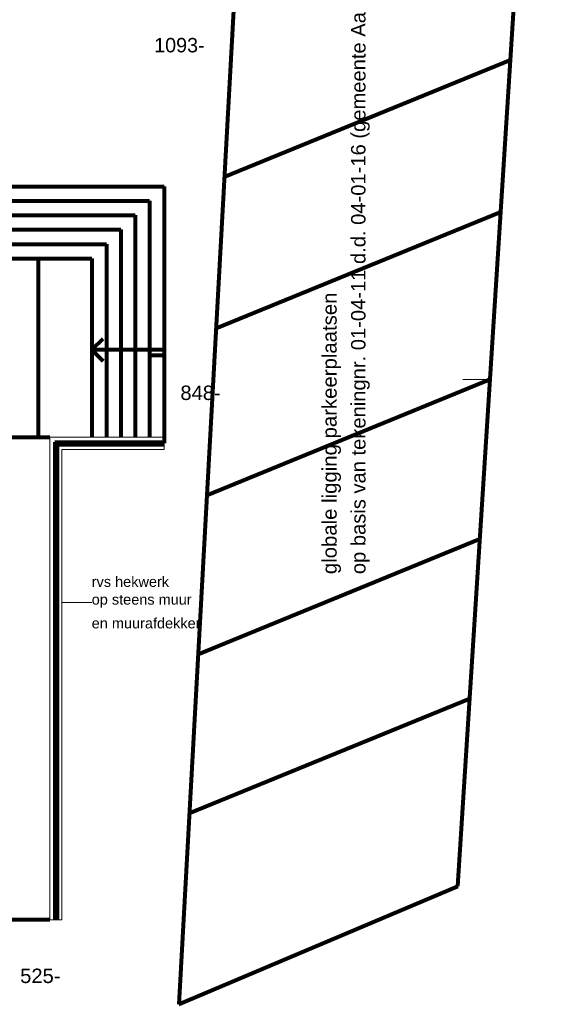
# Model space of a CAD drawing. Header units: millimetres. Extents: x -90830 to 24172, y -102460 to 73669.
# Tile 181 of 198: x 15123 to 24172, y 39773 to 56845. Entities that reach past the tile are written whole.
import ezdxf

# ---------------------------------------------------------------- set-up
doc = ezdxf.new("R2010")
doc.units = ezdxf.units.MM
for name, color, linetype, lineweight in [('Algemeen', 253, 'Continuous', 9), ('Algemeen01', 253, 'Continuous', 80), ('Standard', 253, 'Continuous', 9)]:
    doc.layers.add(name, color=color, linetype=linetype, lineweight=lineweight)
doc.styles.add('ARIAL', font='arial.ttf')

msp = doc.modelspace()

# ---------------------------------------------------------------- linework, layer by layer
at = {"layer": 'Algemeen'}
msp.add_line((16373, 46738), (15857, 46738), dxfattribs=at)
at = {"layer": 'Algemeen01'}
for p, q in [((22723, 41821), (24172, 64506)), ((19132, 62445), (17884, 39773)), ((23637, 56142), (18673, 54112)), ((14047, 53955), (17627, 53955)), ((17627, 53955), (17627, 51027)), ((14047, 53705), (17377, 53705)), ((17377, 53705), (17377, 49605)), ((14047, 53455), (17127, 53455)), ((17127, 53455), (17127, 49605)), ((23469, 53508), (18529, 51488)), ((14067, 53205), (16877, 53205)), ((16877, 53205), (16877, 49605)), ((14067, 52955), (16627, 52955)), ((16627, 52955), (16627, 49605)), ((14067, 52705), (16377, 52705)), ((15443, 52705), (15443, 49605)), ((16377, 52705), (16377, 49605)), ((16377, 51118), (16570, 51312)), ((16377, 51118), (16570, 50925)), ((17627, 51118), (16377, 51118)), ((17377, 51027), (17627, 51027)), ((17627, 51027), (17627, 49605)), ((23284, 50606), (18370, 48597)), ((14147, 49605), (15647, 49605)), ((15732, 49520), (17627, 49520)), ((15732, 49520), (15732, 41238)), ((17627, 49605), (17627, 49505)), ((15772, 49480), (17627, 49480)), ((15772, 49480), (15772, 41238)), ((23107, 47838), (18218, 45839)), ((22930, 45070), (18066, 43081)), ((17884, 39773), (22723, 41821)), ((15647, 41238), (14421, 41238))]:
    msp.add_line(p, q, dxfattribs=at)
at = {"layer": 'Standard'}
for p, q in [((16377, 52335), (16377, 52485)), ((16377, 52335), (16377, 52185)), ((22809, 50606), (23309, 50606)), ((15647, 49605), (15647, 41238)), ((15857, 49605), (15647, 49605)), ((17627, 49605), (15857, 49605)), ((17627, 49395), (17627, 49605)), ((15857, 41238), (15857, 49395)), ((15857, 49395), (17627, 49395)), ((15647, 41238), (15857, 41238))]:
    msp.add_line(p, q, dxfattribs=at)

# ---------------------------------------------------------------- texts
at = {"layer": 'Algemeen', "char_height": 250, "attachment_point": 7, "rotation": 90, "style": 'ARIAL'}
for s, insert, width in [('\\W1.00;op\\~basis\\~van\\~tekeningnr.\\~01-04-11\\~d.d.\\~04-01-16\\~(gemeente\\~Aalten)', (21197, 47231), 10599.52), ('\\W1.01;globale\\~ligging\\~parkeerplaatsen', (20697, 47231), 4996.81)]:
    msp.add_mtext(s, dxfattribs=dict(at, insert=insert, width=width))
at = {"layer": 'Algemeen', "attachment_point": 7, "style": 'ARIAL'}
for s, insert, char_height, width in [('\\W0.98;1093-', (17456, 56275), 250, 1022.92), ('\\W1.00;848-', (17911, 50247), 250, 829.55), ('\\W1.00;rvs\\~hekwerk', (16373, 47008), 180, 1437.27), ('\\W1.00;op\\~steens\\~muur', (16373, 46648), 180, 1830.3), ('\\W1.00;en\\~muurafdekker', (16373, 46288), 180, 1986.39), ('\\W1.00;525-', (15132, 40138), 250, 829.55)]:
    msp.add_mtext(s, dxfattribs=dict(at, insert=insert, char_height=char_height, width=width))

doc.saveas('drawing.dxf')
